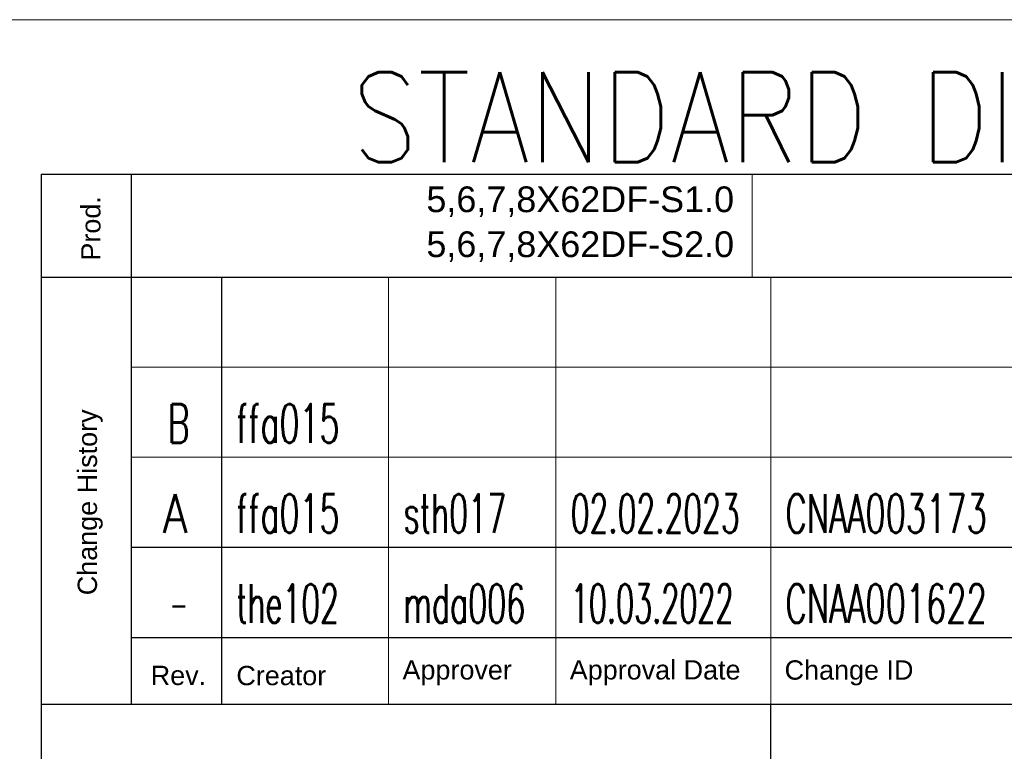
# Model space of a CAD drawing. Header units: millimetres. Extents: x 0 to 841, y -1 to 594.
# Tile 11 of 18: x 634 to 711, y 56 to 113. Entities that reach past the tile are written whole.
import ezdxf

# ---------------------------------------------------------------- set-up
doc = ezdxf.new("R2010")
doc.units = ezdxf.units.MM
doc.layers.add('1', color=7, linetype='Continuous', true_color=0xffffff)
doc.layers.add('210', color=7, linetype='Continuous', true_color=0xffffff)
doc.styles.add('Arial', font='Arial')
doc.styles.add('blockfont', font='simplex.shx')
doc.styles.add('latin_extended', font='simplex.shx')

msp = doc.modelspace()

# ---------------------------------------------------------------- linework, layer by layer
at = {"layer": '1', "color": 145, "linetype": 'Continuous', "lineweight": 18}
msp.add_line((8.566, 113.196), (780.617, 113.196), dxfattribs=at)
at = {"layer": '210', "color": 7, "linetype": 'Continuous', "lineweight": 25}
for p, q in [((636, 101.2), (636, 93.2)), ((636, 101.2), (836, 101.2)), ((643, 101.2), (643, 93.2)), ((636, 93.2), (836, 93.2)), ((636, 93.2), (636, 5)), ((636, 93.2), (836, 93.2)), ((643, 93.2), (643, 60)), ((643, 72.2), (836, 72.2)), ((643, 65.2), (836, 65.2)), ((636, 60), (836, 60)), ((692.7, 5), (692.7, 60))]:
    msp.add_line(p, q, dxfattribs=at)
at = {"layer": '210', "color": 7, "linetype": 'Continuous', "lineweight": 13}
msp.add_line((691.25, 101.2), (691.25, 93.2), dxfattribs=at)
at = {"layer": '210', "color": 254, "linetype": 'Continuous', "lineweight": 25}
msp.add_line((650, 93.2), (650, 60), dxfattribs=at)
at = {"layer": '210', "color": 254, "linetype": 'Continuous', "lineweight": 13}
for p, q in [((663, 93.2), (663, 60)), ((676, 93.2), (676, 60)), ((692.7, 93.2), (692.7, 60)), ((643, 86.2), (836, 86.2)), ((643, 79.2), (836, 79.2)), ((650, 72.2), (650, 60))]:
    msp.add_line(p, q, dxfattribs=at)

# ---------------------------------------------------------------- texts
at = {"layer": '1', "color": 2, "linetype": 'Continuous', "lineweight": 13, "insert": (660.163, 102.113), "char_height": 7, "attachment_point": 7, "line_spacing_factor": 0.963855, "style": 'latin_extended'}
msp.add_mtext('\\W0.8508;STANDARD DISMANTLING F1', dxfattribs=at)
at = {"layer": '1', "color": 3, "linetype": 'Continuous', "lineweight": 13, "insert": (651.103, 96.002), "char_height": 3.5, "attachment_point": 7, "line_spacing_factor": 0.903614, "style": 'blockfont'}
msp.add_mtext('\\W1.0000;', dxfattribs=at)
at = {"layer": '210', "color": 254, "linetype": 'Continuous', "lineweight": 13, "char_height": 1.5, "attachment_point": 7, "rotation": 90, "line_spacing_factor": 1.047437, "style": 'Arial'}
for s, insert in [('\\fArial|b0|i0;\\W1.0000;Prod.', (640.627, 94.475)), ('\\fArial|b0|i0;\\W1.0000;Change History', (640.786, 68.471))]:
    msp.add_mtext(s, dxfattribs=dict(at, insert=insert))
at = {"layer": '210', "color": 3, "linetype": 'Continuous', "lineweight": 13}
for s, insert, char_height, attachment_point, line_spacing_factor, style in [('\\fArial|b0|i0;\\W1.0000;5,6,7,8X62DF-S1.0\\P5,6,7,8X62DF-S2.0', (689.854, 94.376), 2, 9, 1.047437, 'Arial'), ('\\W1.0000;', (646.659, 87.324), 3, 7, 0.963855, 'latin_extended'), ('\\W1.0000;', (651.159, 87.324), 3, 7, 0.963855, 'latin_extended'), ('\\W0.6070;ffa015', (651.159, 80.324), 3, 7, 0.963855, 'latin_extended'), ('\\W0.6380;B', (645.822, 80.324), 3, 7, 0.963855, 'latin_extended'), ('\\W0.3906; ', (664.159, 80.324), 3, 7, 0.963855, 'latin_extended'), ('\\W0.3906; ', (677.159, 80.324), 3, 7, 0.963855, 'latin_extended'), ('\\W0.3906; ', (693.679, 80.324), 3, 7, 0.963855, 'latin_extended'), ('\\W0.6070;ffa015', (651.159, 73.324), 3, 7, 0.963855, 'latin_extended'), ('\\W0.5750;sth017', (664.159, 73.324), 3, 7, 0.963855, 'latin_extended'), ('\\W0.8300;A', (645.448, 73.324), 3, 7, 0.963855, 'latin_extended'), ('\\W0.5673;02.02.2023', (677.159, 73.324), 3, 7, 0.963855, 'latin_extended'), ('\\W0.6110;CNAA003173', (693.859, 73.324), 3, 7, 0.963855, 'latin_extended'), ('\\W0.5696;the102', (651.159, 66.324), 3, 7, 0.963855, 'latin_extended'), ('\\W0.5749;mda006', (664.159, 66.324), 3, 7, 0.963855, 'latin_extended'), ('\\W0.5469;10.03.2022', (677.159, 66.324), 3, 7, 0.963855, 'latin_extended'), ('\\W0.6110;CNAA001622', (693.859, 66.324), 3, 7, 0.963855, 'latin_extended'), ('\\W0.4176;-', (645.996, 66.324), 3, 7, 0.963855, 'latin_extended')]:
    msp.add_mtext(s, dxfattribs=dict(at, insert=insert, char_height=char_height, attachment_point=attachment_point, line_spacing_factor=line_spacing_factor, style=style))
at = {"layer": '210', "color": 254, "linetype": 'Continuous', "lineweight": 13, "char_height": 1.5, "attachment_point": 7, "line_spacing_factor": 1.047437, "style": 'Arial'}
for s, insert in [('\\fArial|b0|i0;\\W1.0000;Rev.', (644.512, 61.473)), ('\\fArial|b0|i0;\\W1.0000;Creator', (651.167, 61.461)), ('\\fArial|b0|i0;\\W1.0000;Approver', (664.08, 61.473)), ('\\fArial|b0|i0;\\W1.0000;Approval Date', (677.08, 61.473)), ('\\fArial|b0|i0;\\W1.0000;Change ID', (693.779, 61.461))]:
    msp.add_mtext(s, dxfattribs=dict(at, insert=insert))

doc.saveas('drawing.dxf')
